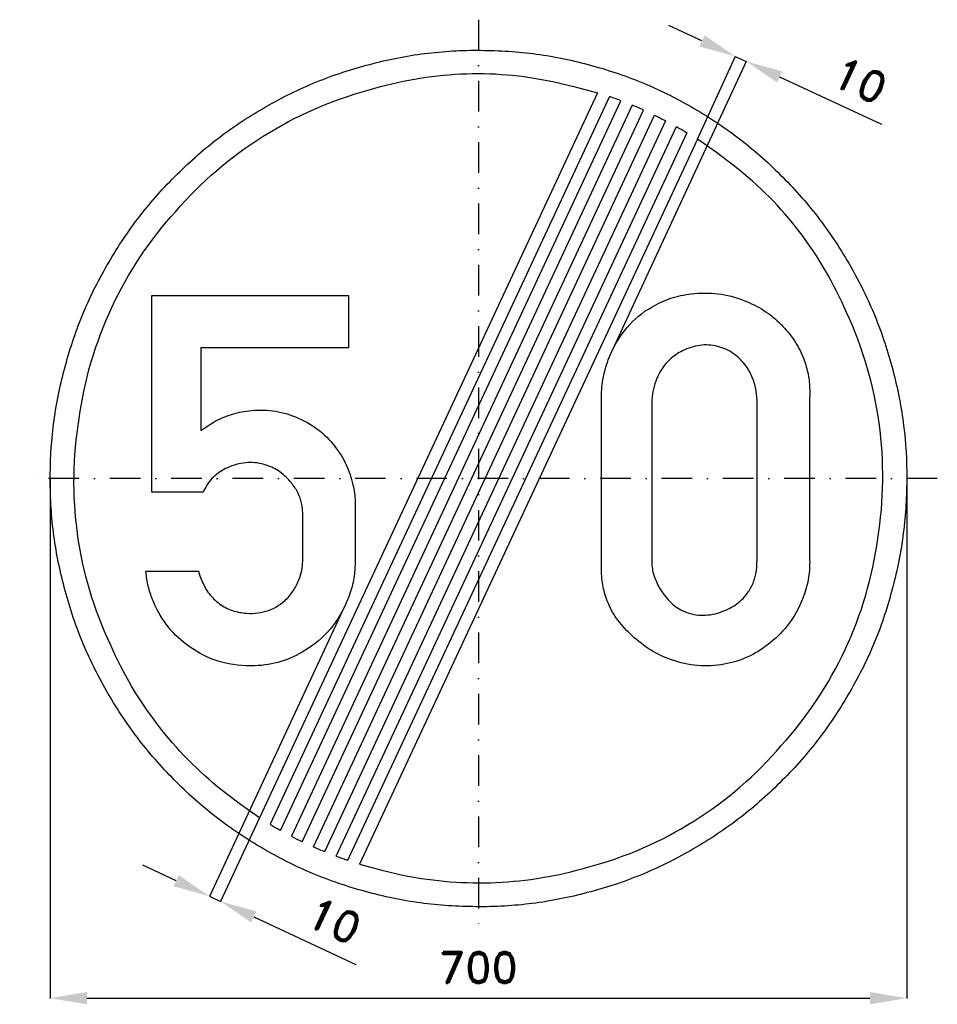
# Model space of a CAD drawing. Header units: millimetres. Extents: x -375 to 375, y -430 to 375.
import ezdxf

# ---------------------------------------------------------------- set-up
doc = ezdxf.new("R2010")
doc.units = ezdxf.units.MM
doc.header["$LTSCALE"] = 5
doc.linetypes.add('ČERCHOVANÁX2', pattern=[2, 1, -0.5, 0, -0.5])
doc.layers.add('Kóty', color=2, linetype='Continuous')
doc.layers.add('Značka', color=7, linetype='Continuous')
doc.styles.get("Standard").update_dxf_attribs({"font": 'romand.shx', "height": 25})
doc.dimstyles.get("Standard").update_dxf_attribs({"dimtxt": 25, "dimasz": 30, "dimexe": 0.18, "dimexo": 0.0625, "dimgap": 12.5, "dimtad": 1, "dimdec": 0, "dimzin": 0, "dimdsep": 46, "dimtxsty": 'Standard', "dimcen": 0.09, "dimadec": 0, "dimazin": 0, "dimtfac": 1, "dimtdec": 0, "dimtofl": 0, "dimtmove": 0, "dimatfit": 3, "dimfxl": 1, "dimtolj": 1, "dimtzin": 0, "dimarcsym": 0})

# ---------------------------------------------------------------- blocks, each defined once
blk = doc.blocks.new('*D2')
at = {"layer": 'Defpoints', "color": 0, "transparency": 16777216}
for p in [(-350.04, 0), (349.97, -3.46), (349.97, -424.82)]:
    blk.add_point(p, dxfattribs=at)
at = {"layer": 'Kóty', "color": 0, "lineweight": -2, "transparency": 16777216}
for p, q in [((-350.04, -0.06), (-350.04, -425)), ((349.97, -3.53), (349.97, -425)), ((-320.04, -424.82), (319.97, -424.82))]:
    blk.add_line(p, q, dxfattribs=at)
at = {"layer": 'Kóty', "color": 0, "transparency": 16777216}
for points in [[(-320.04, -419.82), (-320.04, -429.82), (-350.04, -424.82)], [(319.97, -419.82), (319.97, -429.82), (349.97, -424.82)]]:
    blk.add_solid(points, dxfattribs=at)
at = {"layer": 'Kóty', "color": 0, "transparency": 16777216, "insert": (-0.04, -399.82), "char_height": 25, "attachment_point": 5}
blk.add_mtext('\\A1;700', dxfattribs=at)

msp = doc.modelspace()

# ---------------------------------------------------------------- linework, layer by layer
at = {"layer": 'Kóty'}
for p, q in [((182.66, 357.66), (155.44, 370.27)), ((109.22, 104.31), (218.94, 341.05)), ((178.93, 277.24), (209.96, 345.21)), ((246.08, 328.27), (329.46, 289.62)), ((-109.52, -104.75), (-219.99, -341.65)), ((-178.96, -277.3), (-210.93, -345.87)), ((-247.1, -328.81), (-274.29, -316.13)), ((-183.67, -358.38), (-100.37, -397.22))]:
    msp.add_line(p, q, dxfattribs=at)
for points in [[(209.88, 345.04), (218.86, 340.88)], [(-219.91, -341.48), (-210.85, -345.71)]]:
    msp.add_lwpolyline(points, dxfattribs=at)
for points in [[(184.77, 362.2), (180.56, 353.12), (209.88, 345.04)], [(248.18, 332.8), (243.98, 323.73), (218.86, 340.88)], [(-244.99, -324.27), (-249.21, -333.34), (-219.91, -341.48)], [(-181.55, -353.85), (-185.78, -362.92), (-210.85, -345.71)]]:
    msp.add_solid(points, dxfattribs=at)
at = {"layer": 'Značka', "color": 6, "linetype": 'ČERCHOVANÁX2', "lineweight": 25, "ltscale": 5}
for p, q in [((0, 375), (0, -375)), ((375, 0), (-375, 0))]:
    msp.add_line(p, q, dxfattribs=at)
at = {"layer": 'Značka', "color": 5}
for points in [[(349.99, -0.03, -0.001625), (349.98, -2.32), (349.96, -4.61, -0.032168), (346.47, -50.24, -0.035723), (336.85, -95.03, -0.036665), (321.81, -138.29, -0.034753), (300.78, -178.98, -0.034041), (274.95, -216.8, -0.034446), (244.21, -250.74, -0.034566), (209.5, -280.59, -0.034423), (171, -305.4, -0.034389), (129.74, -325.25, -0.034417), (86.14, -339.26, -0.034425), (41.14, -347.75, -0.034402), (-4.59, -350, -0.034408), (-50.26, -346.56, -0.034407), (-95.02, -336.89, -0.034408), (-138.23, -321.75, -0.034412), (-178.97, -300.82, -0.034403), (-216.79, -275.01, -0.034416), (-250.72, -244.26, -0.034424), (-280.57, -209.53, -0.03441), (-305.39, -171.05, -0.034415), (-325.24, -129.78, -0.034418), (-339.24, -86.18, -0.034414), (-347.74, -41.19, -0.034417), (-349.98, 4.55, -0.034416), (-346.54, 50.21, -0.034414), (-336.87, 94.97, -0.034418), (-321.73, 138.19, -0.034421), (-300.8, 178.92, -0.034414), (-274.99, 216.75, -0.034413), (-244.24, 250.68, -0.034403), (-209.52, 280.53, -0.034421), (-171.03, 305.34, -0.034408), (-129.76, 325.19, -0.034417), (-86.17, 339.2, -0.034422), (-41.17, 347.69, -0.034424), (4.57, 349.94, -0.034419), (50.23, 346.5, -0.034406), (94.99, 336.83, -0.034428), (138.21, 321.68, -0.034446), (178.94, 300.76, -0.03443), (216.76, 274.95, -0.034407), (250.69, 244.2, -0.034402), (280.55, 209.47, -0.03449), (305.36, 170.99, -0.034412), (325.19, 129.73, -0.034076), (339.22, 86.12, -0.032791), (347.5, 43.35, -0.034266), (349.99, -0.03)], [(97.36, 315.28), (-178.96, -277.3), (-194.41, -266.39), (-209.52, -254.99, -0.060973), (-262.27, -201.2, -0.061376), (-300.78, -135.82, -0.076299), (-327.67, -45.32, -0.076249), (-326.33, 49.13, -0.076077), (-299.71, 139.78, -0.075846), (-247.43, 218.34, -0.075536), (-175.91, 279.8, -0.074223), (-89.32, 317.65, -0.061358), (-14.37, 330.61, -0.066762), (60.63, 324.35), (79.08, 320.14), (97.36, 315.28)], [(178.93, 277.24), (-97.39, -315.34), (-79.1, -320.16), (-60.66, -324.41, 0.060983), (14.46, -330.24, 0.061375), (89.3, -317.71, 0.076296), (175.9, -280.14, 0.076245), (247.4, -218.4, 0.076077), (299.73, -139.75, 0.075845), (326.31, -49.19, 0.075537), (327.41, 45.09, 0.074217), (300.76, 135.76, 0.061371), (262.5, 201.5, 0.06675), (209.5, 254.93), (194.41, 266.36), (178.93, 277.24)], [(-228.74, -75.68), (-228.21, -77.6), (-227.64, -79.52, 0.06133), (-222.74, -90.41, 0.076074), (-215.11, -99.55, 0.081225), (-205.38, -106.23, 0.074042), (-193.89, -109.68, 0.102552), (-175.95, -109.14, 0.116962), (-160.14, -101.33, 0.072282), (-152.77, -93.87, 0.058848), (-147.55, -84.71, 0.043856), (-144.9, -77.12, 0.050792), (-143.74, -69.24, 0.010933), (-143.66, -67.12, 0.003561), (-143.64, -64.99), (-143.64, -28.61, 0.008561), (-143.97, -24.38, 0.026011), (-144.58, -20.21, 0.068302), (-147.72, -11.49, 0.054101), (-152.96, -3.65, 0.069275), (-162.18, 5.2, 0.080537), (-173.46, 10.89, 0.097797), (-188.44, 13.01, 0.091103), (-203.46, 9.45, 0.08546), (-215.43, 2.22, 0.103661), (-223.71, -8.55), (-224.36, -9.87), (-224.99, -11.21), (-267.11, -11.21), (-267.11, 149.51), (-106.39, 149.51), (-106.39, 106.73), (-226.95, 106.73), (-226.95, 39.23), (-222, 42.6), (-216.92, 45.76, -0.051748), (-202.79, 52.06, -0.052689), (-187.58, 55.32, -0.065805), (-168.32, 55.3, -0.065543), (-149.67, 50.29, -0.069368), (-131.77, 40.42, -0.07138), (-117.33, 26.04, -0.05963), (-108.23, 11.26, -0.053793), (-102.67, -5.18, -0.024845), (-101.37, -11.88, -0.033781), (-100.86, -18.65), (-100.86, -19.55, -0.001347), (-100.86, -20.46), (-100.86, -68.61), (-100.91, -70.76, -0.005363), (-100.99, -72.9, -0.045313), (-102.91, -86.61, -0.043679), (-107.27, -99.86, -0.080865), (-121.25, -123.07, -0.084518), (-141.92, -140.55, -0.069826), (-161.43, -149.62, -0.066787), (-182.71, -153.11, -0.084637), (-210.94, -149.85, -0.088716), (-236.39, -137.3, -0.074192), (-253.49, -121.43, -0.070941), (-265.33, -101.43, -0.03576), (-269.21, -90.7, -0.037184), (-271.49, -79.58), (-271.73, -77.63), (-271.95, -75.68), (-228.74, -75.68)], [(100.5, 63.1), (100.47, 65.78, -0.005907), (100.49, 68.47, -0.049022), (102.46, 84.87, -0.049985), (107.65, 100.72, -0.079527), (121.43, 123.36, -0.08909), (141.68, 140.13, -0.059753), (157.18, 147.3, -0.051982), (173.93, 150.88, -0.062026), (195.78, 150.9, -0.064475), (216.9, 145.5, -0.055426), (233.23, 137.33, -0.055486), (247.37, 125.78, -0.051117), (257.75, 113.3, -0.054887), (265.28, 98.94, -0.04524), (269.11, 86.61, -0.045999), (270.65, 73.85, -0.012286), (270.72, 69.38, -0.004099), (270.65, 64.91), (270.65, -65.84), (270.68, -68.53, -0.006903), (270.65, -71.22, -0.051789), (268.63, -86.77, -0.049708), (263.49, -101.69, -0.066814), (252.32, -120.46, -0.065917), (236.62, -135.69, -0.061118), (219.71, -146, -0.064157), (200.81, -151.81, -0.06966), (179.05, -152.97, -0.067446), (157.81, -148.25, -0.056819), (140.67, -140.14, -0.049567), (125.56, -128.53, -0.048044), (114.13, -116.15, -0.065877), (105.87, -101.69, -0.054748), (101.89, -88.53, -0.042354), (100.49, -74.81, -0.009172), (100.44, -70.32, -0.003111), (100.49, -65.84), (100.5, 63.1)], [(141.68, 63.1), (141.68, -65.84), (141.66, -67.64, 0.009528), (141.68, -69.44, 0.07385), (143.78, -80.54, 0.059496), (148.84, -90.94, 0.070722), (157.34, -101.62, 0.094575), (168.56, -108.84, 0.108407), (183.56, -111.81, 0.087599), (198.99, -108.84, 0.078135), (211.19, -102.5, 0.088165), (220.49, -92.72, 0.061793), (224.86, -84.54, 0.061199), (227.12, -75.59, 0.02518), (227.55, -70.73, 0.008453), (227.65, -65.84), (227.65, 63.1), (227.37, 67.34, 0.01649), (226.9, 71.56, 0.058329), (224.07, 82.12, 0.064735), (218.71, 91.75, 0.088092), (208.53, 101.99, 0.097886), (195.43, 107.88, 0.099834), (180.84, 108.79, 0.08829), (166.78, 104.31, 0.074123), (156.43, 97.28, 0.075672), (148.68, 87.63, 0.052621), (144.82, 79.51, 0.046088), (142.62, 70.81), (142.08, 66.96), (141.68, 63.1)]]:
    msp.add_lwpolyline(points, format="xyb", dxfattribs=at)
for points in [[(106.94, 312.16), (-170.41, -282.63), (-169.98, -282.89), (-169.55, -283.15), (-167.82, -284.18), (-166.09, -285.19), (-164.35, -286.2), (-162.61, -287.19), (-162.17, -287.44), (-161.73, -287.69), (116.39, 308.76), (115.92, 308.93), (115.45, 309.11), (113.57, 309.81), (111.68, 310.49), (109.79, 311.17), (107.89, 311.83), (107.42, 311.99), (106.94, 312.16)], [(125.71, 305.08), (-152.93, -292.46), (-152.48, -292.69), (-152.04, -292.93), (-150.26, -293.84), (-148.48, -294.75), (-146.69, -295.64), (-144.89, -296.53), (-144.44, -296.75), (-143.99, -296.96), (134.9, 301.13), (134.45, 301.33), (133.99, 301.54), (132.16, 302.35), (130.32, 303.14), (128.48, 303.93), (126.64, 304.7), (126.18, 304.89), (125.71, 305.08)], [(152.9, 292.4), (-125.74, -305.14), (-126.2, -304.95), (-126.66, -304.76), (-128.51, -303.99), (-130.35, -303.2), (-132.18, -302.41), (-134.01, -301.6), (-134.47, -301.39), (-134.93, -301.19), (143.97, 296.9), (144.42, 296.69), (144.87, 296.47), (146.66, 295.58), (148.45, 294.69), (150.24, 293.78), (152.01, 292.87), (152.46, 292.63), (152.9, 292.4)], [(170.39, 282.57), (-106.97, -312.22), (-107.44, -312.05), (-107.92, -311.89), (-109.81, -311.23), (-111.71, -310.55), (-113.59, -309.87), (-115.48, -309.17), (-115.95, -308.99), (-116.42, -308.82), (161.71, 287.63), (162.15, 287.38), (162.58, 287.13), (164.33, 286.14), (166.07, 285.13), (167.8, 284.12), (169.52, 283.09), (169.96, 282.83), (170.39, 282.57)]]:
    msp.add_lwpolyline(points, dxfattribs=at)

# ---------------------------------------------------------------- texts
at = {"layer": 'Kóty', "char_height": 25, "attachment_point": 5}
for insert, rotation in [((311.89, 325.32), 335.13334), ((-117.86, -361.49), 335.00021)]:
    msp.add_mtext('\\A1;10', dxfattribs=dict(at, insert=insert, rotation=rotation))

# ---------------------------------------------------------------- dimensions: what is measured, and where the dimension line sits
at = {"layer": 'Kóty'}
dim = msp.add_linear_dim(base=(349.97, -424.82), p1=(-350.04, 0), p2=(349.97, -3.46), dimstyle='Standard', dxfattribs=at)
dim.commit()
dim.dimension.update_dxf_attribs({"geometry": '*D2', "text_midpoint": (-0.04, -399.82)})

doc.saveas('drawing.dxf')
